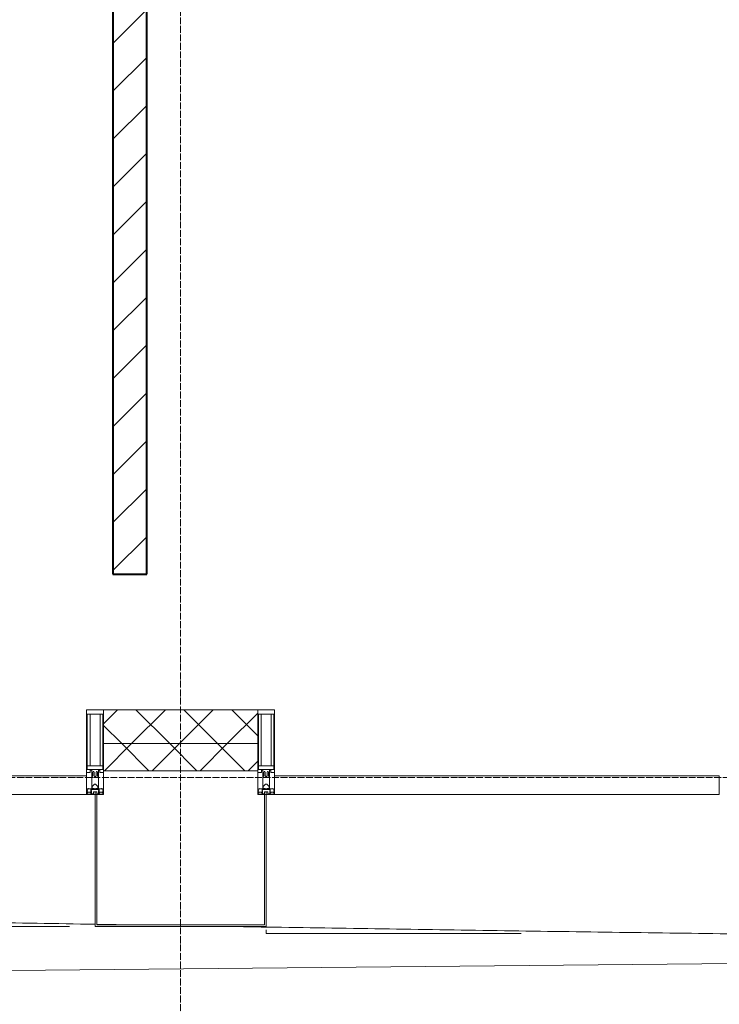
# Model space of a CAD drawing. Header units: millimetres. Extents: x 5617 to 113279, y 7718 to 199432.
# Tile 38 of 79: x 45151 to 47216, y 14731 to 17636. Entities that reach past the tile are written whole.
import ezdxf

# ---------------------------------------------------------------- set-up
doc = ezdxf.new("R2010")
doc.units = ezdxf.units.MM
doc.linetypes.add('ADSK_Линия сетки', pattern=[25, 20, -2.5, 0, -2.5])
doc.linetypes.add('Линия сетки', pattern=[25, 20, -2.5, 0, -2.5])
for name, color, linetype, lineweight in [('Импосты витража', 7, 'Continuous', 18), ('Колонны', 7, 'Continuous', 18), ('Оси', 7, 'Continuous', 9), ('Панели витража', 7, 'Continuous', 18), ('Стены разрез', 7, 'Continuous', 40), ('Стены штриховка', 7, 'Continuous', 40), ('Форма', 7, 'Continuous', 18), ('Элементы узлов', 7, 'Continuous', 18)]:
    doc.layers.add(name, color=color, linetype=linetype, lineweight=lineweight)
pattern_1 = [(45, (0, 0), (-70.71068, 70.71068), []), (135, (0, 0), (-70.71068, -70.71068), [])]

# ---------------------------------------------------------------- blocks, each defined once
blk = doc.blocks.new('135_SLK_K4_AR_rvt-1-МКСС_К4_L15_51_600_')
at = {"layer": 'Стены разрез', "lineweight": 9, "true_color": 0xaaaaaa}
h = blk.add_hatch(dxfattribs=at)
h.set_pattern_fill('FP_3', color=253, style=0, pattern_type=2)
h.set_pattern_definition([(45, (0, 0), (-70.71068, 70.71068), [])])
h.paths.add_polyline_path([(114950, 16000), (115050, 16000), (115050, 19400), (114950, 19400), (114950, 16976.2)])
at = {"layer": 'Стены разрез', "color": 253, "true_color": 0xaaaaaa}
for p, q in [((114950, 19400), (114950, 16000)), ((115050, 16000), (115050, 19300)), ((114950, 16000), (115050, 16000))]:
    blk.add_line(p, q, dxfattribs=at)
blk = doc.blocks.new('System Panel - A_PAN_Glass-7508020-МКСС_К4_L15_51_600_')
at = {"layer": 'Панели витража', "color": 253, "lineweight": 5, "true_color": 0xaaaaaa}
for p, q in [((656.25, 55), (-656.25, 55)), ((-656.25, 55), (-656.25, 0)), ((656.25, 0), (656.25, 55)), ((-656.25, 0), (656.25, 0))]:
    blk.add_line(p, q, dxfattribs=at)
blk = doc.blocks.new('Rectangular Mullion - 50Wx250H-2623690-МКСС_К4_L15_51_600_')
at = {"layer": 'Элементы узлов', "color": 253, "lineweight": 5, "true_color": 0xaaaaaa}
for p, q in [((-25, 65.2), (-25, 250)), ((-25, 250), (0, 250)), ((-23, 237.3), (0, 237.3)), ((-23, 237.3), (-23, 73.6)), ((-14.9, 84), (-14.9, 237.3)), ((25, 250), (0, 250)), ((23, 237.3), (0, 237.3)), ((14.9, 84), (14.9, 237.3)), ((23, 237.3), (23, 73.6)), ((25, 65.2), (25, 250)), ((-14, 65.2), (-25, 65.2)), ((0, 84), (-23, 84)), ((-0.5, 73.6), (-23, 73.6)), ((-14, 71.3), (-14, 65.2)), ((-10, 71.3), (-14, 71.3)), ((-10, 53), (-10, 71.3)), ((-7, 65.2), (-5.9, 67.3)), ((-7, 65.2), (-7, 54.7)), ((-4.1, 67.3), (-5.9, 67.3)), ((-4.1, 67.3), (-2.9, 65.1)), ((-2.9, 65.1), (-2.9, 54.6)), ((0, 84), (23, 84)), ((0.5, 73.6), (23, 73.6)), ((4.1, 67.3), (2.9, 65.1)), ((2.9, 65.1), (2.9, 54.6)), ((4.1, 67.3), (5.9, 67.3)), ((7, 65.2), (5.9, 67.3)), ((7, 65.2), (7, 54.7)), ((10, 71.3), (14, 71.3)), ((10, 53), (10, 71.3)), ((14, 71.3), (14, 65.2)), ((14, 65.2), (25, 65.2)), ((-8.7, 53), (-10, 53)), ((-10, 53), (-10, 17)), ((-8.7, 53), (-7, 54.7)), ((-8.5, 23), (-1.5, 30)), ((-1.3, 53), (-2.9, 54.6)), ((-1.5, 30), (0, 30)), ((0, 53), (-1.3, 53)), ((0, 53), (1.3, 53)), ((1.5, 30), (0, 30)), ((1.3, 53), (2.9, 54.6)), ((8.5, 23), (1.5, 30)), ((8.7, 53), (7, 54.7)), ((8.7, 53), (10, 53)), ((10, 53), (10, 17)), ((-23.8, 14.6), (-25, 14.2)), ((-25, 0), (-25, 14.2)), ((-22.3, 17), (-23.8, 17)), ((-23.8, 17), (-23.8, 14.6)), ((-22.5, 10.6), (-23.8, 14.6)), ((-22.5, 10.6), (-23.7, 9.9)), ((-23.7, 1.3), (-23.7, 9.9)), ((-23.7, 1.3), (-11.8, 1.3)), ((-23.2, 10.2), (-22.5, 8)), ((-22.5, 8), (-22.5, 4.5)), ((-21.3, 4.5), (-22.5, 4.5)), ((-22.3, 17), (-22.3, 16)), ((-22.3, 16), (-21.3, 16)), ((-19, 17.6), (-21.3, 16)), ((-21.3, 4.5), (-21.3, 6.5)), ((-21.3, 6.5), (-14.2, 6.5)), ((-18.4, 16.6), (-19, 17.6)), ((-7.4, 16.6), (-18.4, 16.6)), ((-14.2, 6.5), (-14.2, 4.5)), ((-13.2, 4.5), (-14.2, 4.5)), ((-13.2, 4.5), (-12.2, 7.2)), ((-12.7, 7.6), (-11.3, 11.4)), ((-12.7, 7.6), (-11.8, 6.9)), ((-12.2, 9), (-12.2, 14.8)), ((-12.2, 14.8), (0, 14.8)), ((-11.8, 1.3), (-11.8, 6.9)), ((-10.5, 11.2), (-11.3, 11.4)), ((-10.5, 1.5), (-10.5, 11.2)), ((-4.8, 1.5), (-10.5, 1.5)), ((-10, 17), (-7.5, 17)), ((-8.5, 18.5), (-8.5, 23)), ((-7.5, 18.5), (-8.5, 18.5)), ((-7.5, 17), (-7.5, 18.5)), ((-7.4, 18), (-7.4, 16.6)), ((-2.6, 18), (-7.4, 18)), ((0, 8), (-4.8, 8)), ((-4.8, 1.5), (-4.8, 8)), ((-2.6, 18), (-2.6, 16.8)), ((-2.6, 16.8), (0, 16.8)), ((2.6, 16.8), (0, 16.8)), ((0, 14.8), (0, 16.8)), ((0, 14.8), (0, 16.8)), ((12.2, 14.8), (0, 14.8)), ((0, 0), (0, 8)), ((0, 8), (4.8, 8)), ((0, 0), (0, 8)), ((2.6, 18), (2.6, 16.8)), ((2.6, 18), (7.4, 18)), ((4.8, 1.5), (4.8, 8)), ((4.8, 1.5), (10.5, 1.5)), ((7.4, 18), (7.4, 16.6)), ((7.4, 16.6), (18.4, 16.6)), ((7.5, 18.5), (8.5, 18.5)), ((7.5, 17), (7.5, 18.5)), ((10, 17), (7.5, 17)), ((8.5, 18.5), (8.5, 23)), ((10.5, 11.2), (11.3, 11.4)), ((10.5, 1.5), (10.5, 11.2)), ((12.7, 7.6), (11.3, 11.4)), ((12.7, 7.6), (11.8, 6.9)), ((11.8, 1.3), (11.8, 6.9)), ((23.7, 1.3), (11.8, 1.3)), ((12.2, 9), (12.2, 14.8)), ((13.2, 4.5), (12.2, 7.2)), ((13.2, 4.5), (14.2, 4.5)), ((21.3, 6.5), (14.2, 6.5)), ((14.2, 6.5), (14.2, 4.5)), ((18.4, 16.6), (19, 17.6)), ((19, 17.6), (21.3, 16)), ((22.3, 16), (21.3, 16)), ((21.3, 4.5), (21.3, 6.5)), ((21.3, 4.5), (22.5, 4.5)), ((22.3, 17), (22.3, 16)), ((22.3, 17), (23.8, 17)), ((22.5, 10.6), (23.8, 14.6)), ((22.5, 10.6), (23.7, 9.9)), ((23.2, 10.2), (22.5, 8)), ((22.5, 8), (22.5, 4.5)), ((23.7, 1.3), (23.7, 9.9)), ((23.8, 17), (23.8, 14.6)), ((23.8, 14.6), (25, 14.2)), ((25, 0), (25, 14.2)), ((-25, 0), (0, 0)), ((25, 0), (0, 0))]:
    blk.add_line(p, q, dxfattribs=at)
for centre, start, end in [((-0.5, 73.1), 360, 90), ((0.5, 73.1), 90, 180)]:
    blk.add_arc(centre, 0.5, start, end, dxfattribs=at)
blk = doc.blocks.new('Rectangular Mullion - R_StandardFrame_50Wx250H-V56-МКСС_К4_L15_51_600_')
at = {"layer": 'Импосты витража', "color": 253, "lineweight": 5, "true_color": 0xaaaaaa}
for p, q in [((-25, -250), (-25, 0)), ((-25, 0), (0, 0)), ((5, 0), (25, 0)), ((25, 0), (25, -250)), ((25, -250), (-25, -250))]:
    blk.add_line(p, q, dxfattribs=at)
blk = doc.blocks.new('Rectangular Mullion - R_StandardFrame_50Wx250H-7505731-МКСС_К4_L15_51_600_')
at = {"layer": 'Импосты витража', "color": 253, "lineweight": 5, "true_color": 0xaaaaaa}
for p, q in [((-25, -250), (-25, 0)), ((-25, 0), (-5, 0)), ((0, 0), (25, 0)), ((25, 0), (25, -250)), ((25, -250), (-25, -250))]:
    blk.add_line(p, q, dxfattribs=at)
blk = doc.blocks.new('A_SLK_PAN_Type1 - Прямой тип панели-6537707-МКСС_К4_L15_51_600_')
at = {"layer": 'Колонны', "lineweight": 5}
for p, q in [((-252.5, 390), (252.5, 390)), ((-252.5, 0), (-252.5, 390)), ((-247.5, 385), (-247.5, 0)), ((247.5, 385), (-247.5, 385)), ((247.5, 0), (247.5, 385)), ((252.5, 390), (252.5, 0)), ((-247.5, 0), (-252.5, 0)), ((252.5, 0), (247.5, 0))]:
    blk.add_line(p, q, dxfattribs=at)
blk = doc.blocks.new('A_OGR_PAN_Отлив - A_OGR_PAN_Отлив-6121961-МКСС_К4_L15_51_600_')
at = {"layer": 'Колонны', "color": 253, "lineweight": 5, "true_color": 0xaaaaaa}
for q in [(-681.2, -399.2), (71.3, -410)]:
    blk.add_line((-681.2, -410), q, dxfattribs=at)
blk = doc.blocks.new('A_OGR_PAN_Отлив - A_OGR_PAN_Отлив-6121338-МКСС_К4_L15_51_600_')
at = {"layer": 'Колонны', "color": 253, "lineweight": 5, "true_color": 0xaaaaaa}
for q in [(-681.2, -367.6), (605.4, -390)]:
    blk.add_line((-681.2, -390), q, dxfattribs=at)
blk = doc.blocks.new('135_SLK_K4_AR_FCD_rvt-1-МКСС_К4_L15_51_600_')
at = {"layer": 'Стены разрез', "lineweight": 5, "true_color": 0xaaaaaa}
h = blk.add_hatch(dxfattribs=at)
h.set_pattern_fill('FP_4', color=253, style=0, pattern_type=2)
h.set_pattern_definition(pattern_1)
h.paths.add_polyline_path([(115377.5, 15500), (115377.5, 15600), (114922.5, 15600), (114922.5, 15500), (115335.7, 15500)])
h = blk.add_hatch(dxfattribs=at)
h.set_pattern_fill('FP_4', color=253, style=0, pattern_type=2)
h.set_pattern_definition(pattern_1)
h.paths.add_polyline_path([(115377.5, 15420), (115377.5, 15500), (114922.5, 15500), (114922.5, 15420), (115335.7, 15420)])
at = {"layer": 'Стены разрез', "color": 253, "lineweight": 9, "true_color": 0xaaaaaa}
for p, q in [((115377.5, 15600), (114922.5, 15600)), ((114922.5, 15600), (114922.5, 15420)), ((115377.5, 15420), (115377.5, 15600)), ((114922.5, 15420), (115377.5, 15420))]:
    blk.add_line(p, q, dxfattribs=at)
at = {"layer": 'Стены штриховка', "color": 253, "lineweight": 9, "true_color": 0xaaaaaa}
blk.add_line((115377.5, 15500), (114922.5, 15500), dxfattribs=at)
at = {"layer": 'Форма', "color": 253, "lineweight": 5, "true_color": 0xaaaaaa, "flags": 128}
blk.add_lwpolyline([(114341.6, 14827.2), (118320, 14866.3), (121358.5, 14890.7), (123765.7, 14904.4), (124414.4, 14906.8)], dxfattribs=at)
at = {"layer": 'Форма', "color": 253, "lineweight": 9, "true_color": 0xaaaaaa}
for points, knots in [([(113535, 14991.5), (113592.5, 14990.4), (113763.3, 14987.1), (114047.2, 14981.9), (114386.7, 14975.8), (114670.1, 14970.8), (114840.4, 14967.9), (114897.5, 14966.9)], [-0.63433652, -0.63433652, -0.63433652, -0.63433652, -0.62962963, -0.62037037, -0.61111111, -0.60185185, -0.59718242, -0.59718242, -0.59718242, -0.59718242]), ([(115335.7, 14959.7), (115359, 14959.3), (115495.4, 14957.2), (115744.9, 14953.3), (116084.5, 14948.2), (116424.1, 14943.3), (116651, 14940.3), (116764.6, 14938.8), (116765, 14938.8)], [-0.58523349, -0.58523349, -0.58523349, -0.58523349, -0.58333333, -0.57407407, -0.56481481, -0.55555556, -0.5462963, -0.54625984, -0.54625984, -0.54625984, -0.54625984])]:
    blk.add_open_spline(points, degree=3, knots=knots, dxfattribs=at)
blk.add_open_spline([(114902.4, 14966.9), (114940.4, 14966.2), (114978.3, 14965.6), (115016.2, 14964.9)], degree=3, dxfattribs=at)
at = {"layer": 'Импосты витража', "color": 253, "lineweight": 5, "true_color": 0xaaaaaa}
for p in [(114897.5, 15350), (115402.5, 15350)]:
    blk.add_blockref('Rectangular Mullion - 50Wx250H-2623690-МКСС_К4_L15_51_600_', p, dxfattribs=at)
at = {"layer": 'Импосты витража', "color": 253, "lineweight": 5, "true_color": 0xaaaaaa, "extrusion": (0, 0, -1), "rotation": 180}
for name, p in [('Rectangular Mullion - R_StandardFrame_50Wx250H-V56-МКСС_К4_L15_51_600_', (-114897.5, 15350)), ('Rectangular Mullion - R_StandardFrame_50Wx250H-7505731-МКСС_К4_L15_51_600_', (-115402.5, 15350))]:
    blk.add_blockref(name, p, dxfattribs=at)
at = {"layer": 'Колонны', "color": 253, "lineweight": 5, "true_color": 0xaaaaaa, "rotation": 180}
blk.add_blockref('A_SLK_PAN_Type1 - Прямой тип панели-6537707-МКСС_К4_L15_51_600_', (115150, 15350), dxfattribs=at)
at = {"layer": 'Колонны', "color": 253, "lineweight": 5, "true_color": 0xaaaaaa}
for name, p in [('A_OGR_PAN_Отлив - A_OGR_PAN_Отлив-6121338-МКСС_К4_L15_51_600_', (114216.3, 15350)), ('A_OGR_PAN_Отлив - A_OGR_PAN_Отлив-6121961-МКСС_К4_L15_51_600_', (116083.8, 15350))]:
    blk.add_blockref(name, p, dxfattribs=at)
at = {"layer": 'Панели витража', "color": 253, "lineweight": 5, "true_color": 0xaaaaaa}
for p in [(114216.3, 15350), (116083.8, 15350)]:
    blk.add_blockref('System Panel - A_PAN_Glass-7508020-МКСС_К4_L15_51_600_', p, dxfattribs=at)

msp = doc.modelspace()

# ---------------------------------------------------------------- linework, layer by layer
at = {"layer": 'Оси', "linetype": 'Линия сетки'}
msp.add_line((45626.3, 12025.7), (45626.3, 33150), dxfattribs=at)
at = {"layer": 'Оси', "linetype": 'ADSK_Линия сетки'}
msp.add_line((67226.3, 15400), (25128.4, 15400), dxfattribs=at)

# ---------------------------------------------------------------- block references
at = {"lineweight": 5}
for name in ['135_SLK_K4_AR_FCD_rvt-1-МКСС_К4_L15_51_600_', '135_SLK_K4_AR_rvt-1-МКСС_К4_L15_51_600_']:
    msp.add_blockref(name, (-69523.7, 0), dxfattribs=at)

doc.saveas('drawing.dxf')
